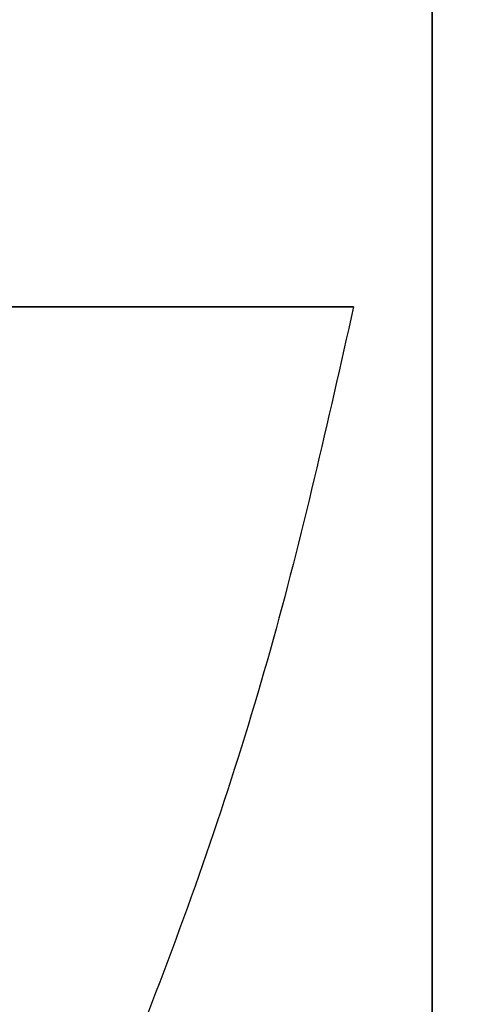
# Model space of a CAD drawing. Header units: millimetres. Extents: x -809 to 684, y -15 to 16.
# Tile 200 of 256: x 615.65 to 616.87, y -2.77 to -0.11. Entities that reach past the tile are written whole.
import ezdxf

# ---------------------------------------------------------------- set-up
doc = ezdxf.new("R2010")
doc.units = ezdxf.units.MM
doc.layers.add('METAL NEGRO', color=7, linetype='Continuous')

msp = doc.modelspace()

# ---------------------------------------------------------------- linework, layer by layer
at = {"layer": 'METAL NEGRO'}
for p, q in [((616.7624, 7.6966, 1118.4911), (616.7624, -5.3034, 1118.4911)), ((616.7624, -5.3035, 1118.738), (616.7624, 7.6965, 1118.7443)), ((611.7337, -0.8874, 16.5705), (616.5497, -0.8874, 16.5705))]:
    msp.add_line(p, q, dxfattribs=at)
at = {"layer": 'METAL NEGRO', "extrusion": (0, -1, 0)}
msp.add_arc((605.272, 16.5705, 0.8874), 11.2777, 336.03481, 23.96519, dxfattribs=at)
at = {"layer": 'METAL NEGRO'}
msp.add_open_spline([(616.7624, 7.6967, 1118.2443), (616.7624, -5.3033, 1118.238)], degree=1, dxfattribs=at)
msp.add_rational_spline([(616.5497, -0.8874, 16.5705), (614.7043, -10.1374, 16.5705), (605.272, -10.1374, 16.5705)], [0.931934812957, 0.746414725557, 1], degree=2, dxfattribs=at)

doc.saveas('drawing.dxf')
